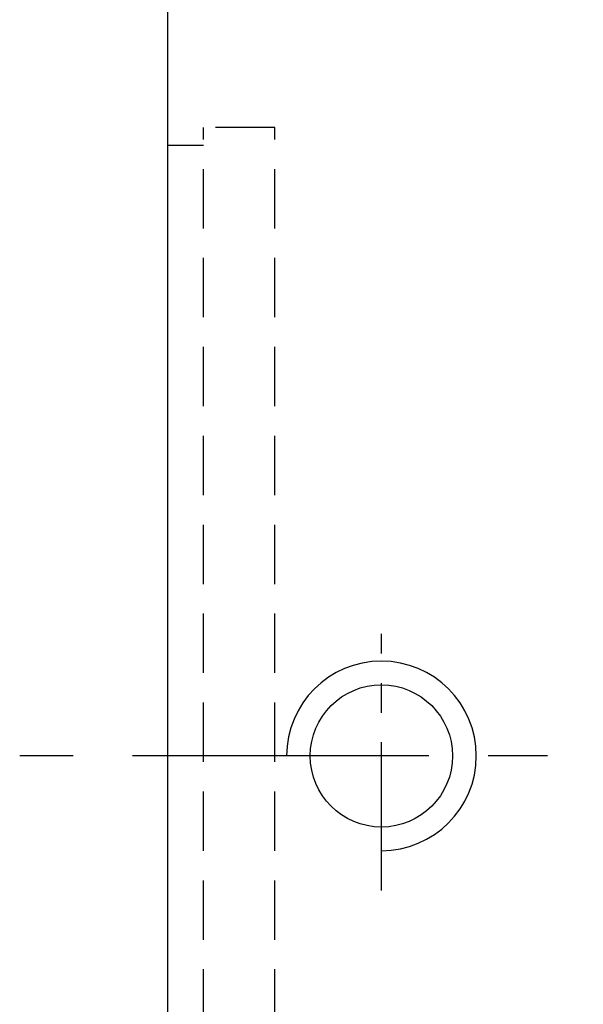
# Model space of a CAD drawing. Extents: x -262 to 1060, y 79 to 210.
# Tile 3 of 48: x 962 to 986, y 126 to 167. Entities that reach past the tile are written whole.
import ezdxf

# ---------------------------------------------------------------- set-up
doc = ezdxf.new("R2010")
doc.units = 0
doc.header["$MEASUREMENT"] = 0
doc.linetypes.add('CENTER', pattern=[2, 1.25, -0.25, 0.25, -0.25])
doc.linetypes.add('DASHED', pattern=[0.75, 0.5, -0.25])
for name, color, linetype in [('CL', 1, 'CENTER'), ('DIM', 4, 'CONTINUOUS'), ('HID', 2, 'DASHED'), ('OUT', 3, 'CONTINUOUS')]:
    doc.layers.add(name, color=color, linetype=linetype)

msp = doc.modelspace()

# ---------------------------------------------------------------- linework, layer by layer
at = {"layer": 'CL', "color": 7, "ltscale": 5}
msp.add_line((977.619, 130.482), (977.619, 141.301), dxfattribs=at)
at = {"layer": 'CL', "color": 7, "ltscale": 10}
msp.add_line((1059.619, 136.158), (962.366, 136.158), dxfattribs=at)
at = {"layer": 'DIM', "color": 7, "ltscale": 3}
msp.add_arc((977.619, 136.158), 4, 270, 180, dxfattribs=at)
at = {"layer": 'HID', "color": 7, "ltscale": 5}
for p, q in [((970.119, 109.658), (970.119, 162.658)), ((973.119, 162.658), (970.119, 162.658)), ((973.119, 109.658), (973.119, 162.658)), ((970.119, 161.908), (968.619, 161.908))]:
    msp.add_line(p, q, dxfattribs=at)
at = {"layer": 'OUT', "color": 7, "ltscale": 5}
msp.add_line((968.619, 85.658), (968.619, 186.658), dxfattribs=at)
msp.add_circle((977.619, 136.158), 3, dxfattribs=at)

doc.saveas('drawing.dxf')
